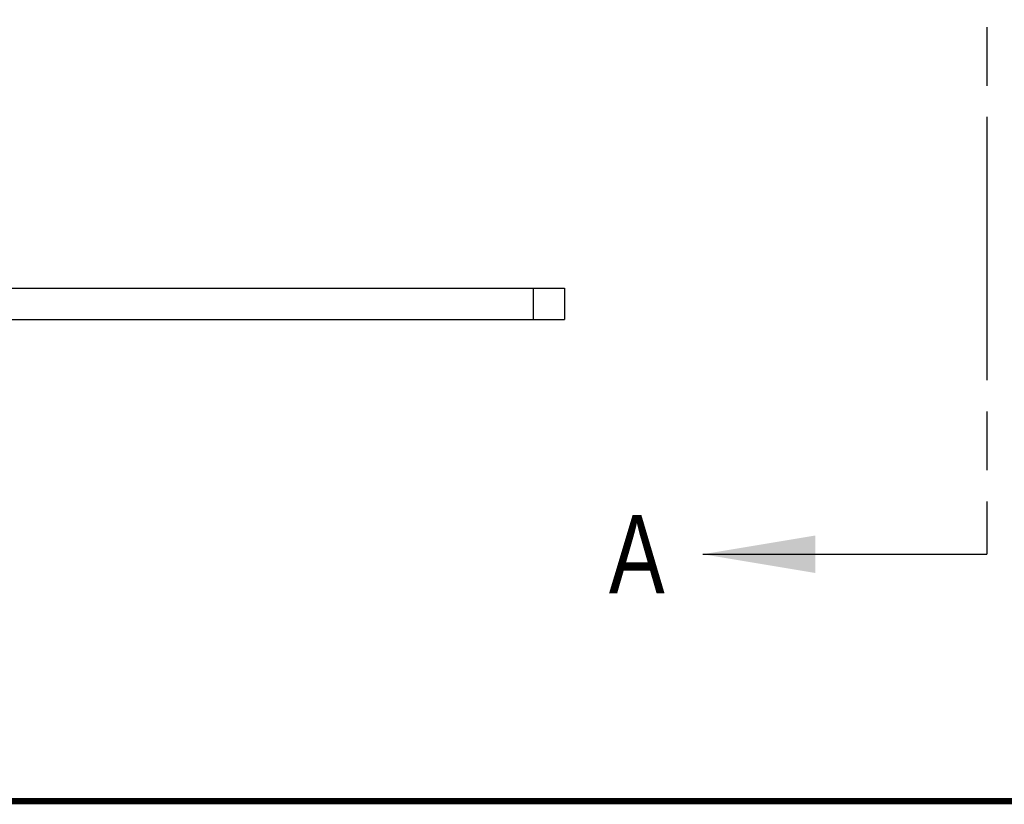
# Model space of a CAD drawing. Header units: inches. Extents: x 0 to 34, y 0 to 22.
# Tile 11 of 14: x 28.4 to 31.6, y 3 to 5.5. Entities that reach past the tile are written whole.
import ezdxf

# ---------------------------------------------------------------- set-up
doc = ezdxf.new("R2010")
doc.units = ezdxf.units.IN
doc.header["$LTSCALE"] = 1.87
doc.header["$MEASUREMENT"] = 0
doc.linetypes.add('PHANTOM', pattern=[0.8, 0.45, -0.05, 0.1, -0.05, 0.1, -0.05])
doc.layers.get('0').update_dxf_attribs({"linetype": 'CONTINUOUS'})
doc.layers.add('DEFAULT_3', color=7, linetype='PHANTOM')
doc.layers.add('DETAIL', color=7, linetype='CONTINUOUS')
doc.styles.get("Standard").update_dxf_attribs({"font": 'txt', "width": 0.8})

msp = doc.modelspace()

# ---------------------------------------------------------------- linework, layer by layer
at = {"color": 7, "linetype": 'CONTINUOUS'}
for p, q in [((24.147, 4.6391), (30.147, 4.6391)), ((30.047, 4.6391), (30.047, 4.5391)), ((30.147, 4.6391), (30.147, 4.5391)), ((30.5894, 3.7891), (31.497, 3.7891))]:
    msp.add_line(p, q, dxfattribs=at)
at = {"color": 3, "linetype": 'CONTINUOUS'}
msp.add_line((24.147, 4.5391), (30.147, 4.5391), dxfattribs=at)
at = {"color": 7, "linetype": 'CONTINUOUS'}
msp.add_solid([(30.5894, 3.7891), (30.9494, 3.8491), (30.9494, 3.7291)], dxfattribs=at)
at = {"layer": 'DEFAULT_3', "color": 7, "linetype": 'PHANTOM'}
msp.add_line((31.497, 9.7331), (31.497, 3.7891), dxfattribs=at)
at = {"layer": 'DETAIL', "color": 7, "linetype": 'CONTINUOUS', "const_width": 0.02}
msp.add_lwpolyline([(22.98, 3), (33.5, 3)], dxfattribs=at)

# ---------------------------------------------------------------- texts
at = {"color": 7, "linetype": 'CONTINUOUS', "insert": (30.2894, 3.9141), "char_height": 0.25, "width": 0.2, "attachment_point": 1, "line_spacing_factor": 0.9}
msp.add_mtext('A', dxfattribs=at)

doc.saveas('drawing.dxf')
